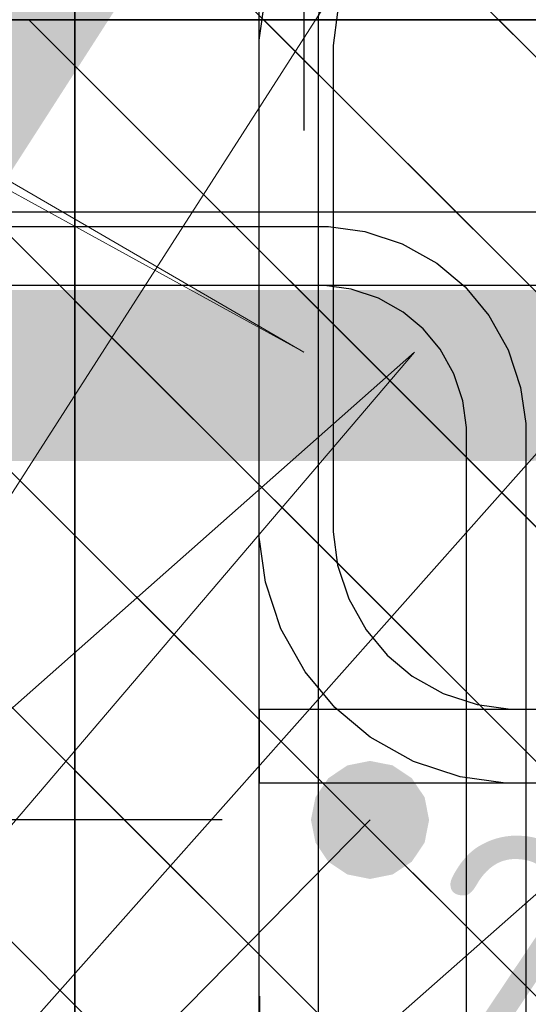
# Model space of a CAD drawing. Header units: metres. Extents: x -38 to 107, y -15 to 21.
# Tile 137 of 254: x 72.2872 to 72.3561, y 5.4731 to 5.6065. Entities that reach past the tile are written whole.
import ezdxf

# ---------------------------------------------------------------- set-up
doc = ezdxf.new("R2010")
doc.units = ezdxf.units.M
doc.header["$PDMODE"] = 65
for name, color, linetype, lineweight in [('XR$3$Арм. стержнями нижней зоны', 180, 'Continuous', 35), ('XR$3$Арм.стержн. Арматура края', 96, 'Continuous', 35), ('XR$3$Арм.стержн. Хомут', 240, 'Continuous', 35), ('XR$3$Арм.стержн.горизонт. 1', 180, 'Continuous', 35), ('XR$3$Размерная линия (1)', 7, 'Continuous', 13), ('XR$3$Размерная линия_ общее', 7, 'Continuous', 13), ('XR$4$Арм. стержнями верхней зоны', 180, 'Continuous', 35), ('XR$4$Арм.стержн. Арматура края', 96, 'Continuous', 35), ('XR$4$Арм.стержн. Доп. арматура', 180, 'Continuous', 35), ('XR$4$Арм.стержн. Хомут', 240, 'Continuous', 35), ('XR$4$Арм.стержн.горизонт. 1', 180, 'Continuous', 35), ('XR$4$Размерная линия (1)', 7, 'Continuous', 13), ('XR$5$Текст_ примечание', 7, 'Continuous', 13), ('XR$6$Арм. стержнями верхней зоны', 180, 'Continuous', 35), ('XR$6$Арм.стержн. Арматура края', 96, 'Continuous', 35), ('XR$6$Арм.стержн. Доп. арматура', 180, 'Continuous', 35), ('XR$6$Арм.стержн. Хомут', 240, 'Continuous', 35), ('XR$6$Арм.стержн.горизонт. 1', 180, 'Continuous', 35), ('XR$6$Размерная линия (1)', 7, 'Continuous', 13), ('XR$6$Размерная линия_ общее', 7, 'Continuous', 13)]:
    doc.layers.add(name, color=color, linetype=linetype, lineweight=lineweight)
doc.styles.add('ISOCPEUR', font='txt')
doc.dimstyles.new('DIMSTYLE_11', dxfattribs={"dimtxt": 0.033, "dimasz": 0.0375, "dimexe": 0, "dimexo": 0, "dimgap": 0.0165, "dimtad": 2, "dimdec": 0, "dimlfac": 1000, "dimrnd": 1, "dimzin": 12, "dimdsep": 46, "dimtxsty": 'ISOCPEUR', "dimblk1": 'ALL_ML_STRICH', "dimblk2": 'ALL_ML_STRICH', "dimsah": 1, "dimcen": 0, "dimclrd": 7, "dimclre": 256, "dimclrt": 7, "dimadec": 0, "dimazin": 0, "dimtfac": 1, "dimtdec": 0, "dimtix": 1, "dimtmove": 2, "dimatfit": 3, "dimfxl": 0, "dimtvp": 1.2, "dimtzin": 0, "dimlwd": 0, "dimlwe": -3, "dimarcsym": 0})
doc.dimstyles.new('DIMSTYLE_12', dxfattribs={"dimtxt": 0.03, "dimasz": 0.03, "dimexe": 0, "dimexo": 0, "dimgap": 0.015, "dimtad": 2, "dimdec": 0, "dimlfac": 1000, "dimrnd": 1, "dimzin": 12, "dimdsep": 46, "dimtxsty": 'ISOCPEUR', "dimblk1": 'ALL_ML_STRICH', "dimblk2": 'ALL_ML_STRICH', "dimsah": 1, "dimcen": 0, "dimclrd": 7, "dimclre": 256, "dimclrt": 7, "dimadec": 0, "dimazin": 0, "dimtfac": 1, "dimtdec": 0, "dimtix": 1, "dimtmove": 2, "dimatfit": 3, "dimfxl": 0, "dimtzin": 0, "dimlwd": 0, "dimlwe": -3, "dimarcsym": 0})
doc.dimstyles.new('DIMSTYLE_14', dxfattribs={"dimtxt": 0.03, "dimasz": 0.03, "dimexe": 0, "dimexo": 0, "dimgap": 0.015, "dimtad": 2, "dimdec": 0, "dimlfac": 1000, "dimrnd": 1, "dimzin": 12, "dimdsep": 46, "dimtxsty": 'ISOCPEUR', "dimblk1": 'ALL_ML_STRICH', "dimblk2": 'ALL_ML_STRICH', "dimsah": 1, "dimcen": 0, "dimclrd": 7, "dimclre": 256, "dimclrt": 7, "dimadec": 0, "dimazin": 0, "dimtfac": 1, "dimtdec": 0, "dimtix": 1, "dimtmove": 2, "dimatfit": 3, "dimfxl": 0, "dimtvp": 1.2, "dimtzin": 0, "dimlwd": 0, "dimlwe": -3, "dimarcsym": 0})
doc.dimstyles.new('DIMSTYLE_23', dxfattribs={"dimtxt": 0.03, "dimasz": 0.03, "dimexe": 0, "dimexo": 0, "dimgap": 0.015, "dimtad": 2, "dimdec": 0, "dimlfac": 1000, "dimrnd": 5, "dimzin": 12, "dimdsep": 46, "dimtxsty": 'ISOCPEUR', "dimblk1": 'ALL_ML_STRICH', "dimblk2": 'ALL_ML_STRICH', "dimsah": 1, "dimcen": 0, "dimclrd": 7, "dimclre": 256, "dimclrt": 7, "dimadec": 0, "dimazin": 0, "dimtfac": 1, "dimtdec": 0, "dimtix": 1, "dimtmove": 2, "dimatfit": 3, "dimfxl": 0, "dimtvp": 1.2, "dimtzin": 0, "dimlwd": 0, "dimlwe": -3, "dimarcsym": 0})
pattern_1 = [(135, (0, 0), (-0.031819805, -0.031819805), [0.4, -0.05, 0, -0.05]), (135, (-0.01591, -0.01591), (-0.031819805, -0.031819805), [0.8, -0.1, 0.1, -0.1])]

# ---------------------------------------------------------------- blocks, each defined once
blk = doc.blocks.new('ALL_ML_STRICH')
at = {"color": 0, "linetype": 'ByBlock', "lineweight": -2}
for p, q in [((0, -0.5), (0, 0.5)), ((-0.3, -0.3), (0.3, 0.3)), ((-1, 0), (0.5, 0))]:
    blk.add_line(p, q, dxfattribs=at)
blk = doc.blocks.new('*D77')
at = {"layer": 'DEFPOINTS', "color": 7, "linetype": 'Continuous', "lineweight": 13, "transparency": 33554687}
for p in [(72.29474, 5.66307), (72.1744, 5.36307), (72.2947, 5.36307)]:
    blk.add_point(p, dxfattribs=at)
at = {"layer": 'XR$3$Размерная линия (1)', "color": 9, "linetype": 'Continuous', "lineweight": -2, "true_color": 0xc7c7c7, "transparency": 33554687}
for p, q in [((72.27474, 5.66307), (72.1744, 5.66307)), ((72.2747, 5.36307), (72.1744, 5.36307))]:
    blk.add_line(p, q, dxfattribs=at)
at = {"layer": 'XR$3$Размерная линия (1)', "color": 7, "linetype": 'Continuous', "lineweight": -2, "transparency": 33554687}
blk.add_line((72.1744, 5.36307), (72.1744, 5.66307), dxfattribs=at)
at = {"layer": 'XR$3$Размерная линия (1)', "color": 7, "linetype": 'Continuous', "lineweight": 13, "transparency": 33554687, "xscale": 0.03, "yscale": 0.03, "zscale": 0.03}
for p, rotation in [((72.1744, 5.66307), 90), ((72.1744, 5.36307), 270)]:
    blk.add_blockref('ALL_ML_STRICH', p, dxfattribs=dict(at, rotation=rotation))
at = {"layer": 'XR$3$Размерная линия (1)', "color": 7, "linetype": 'Continuous', "lineweight": 13, "transparency": 33554687, "insert": (72.1519, 5.51457), "char_height": 0.03, "width": 0.09, "attachment_point": 5, "rotation": 90, "style": 'ISOCPEUR'}
blk.add_mtext('\\A1;{300}', dxfattribs=at)
blk = doc.blocks.new('*D91')
at = {"layer": 'DEFPOINTS', "color": 7, "linetype": 'Continuous', "lineweight": 13, "transparency": 33554687}
for p in [(72.29474, 5.45544), (72.29474, 5.42045), (72.31974, 5.41545)]:
    blk.add_point(p, dxfattribs=at)
at = {"layer": 'XR$3$Размерная линия_ общее', "color": 253, "linetype": 'Continuous', "lineweight": -2, "true_color": 0xa0a0a0, "transparency": 33554687}
for p, q in [((72.29474, 5.44045), (72.29474, 5.45544)), ((72.31974, 5.43545), (72.31974, 5.45544))]:
    blk.add_line(p, q, dxfattribs=at)
at = {"layer": 'XR$3$Размерная линия_ общее', "color": 7, "linetype": 'Continuous', "lineweight": -2, "transparency": 33554687}
blk.add_line((72.29474, 5.45544), (72.31974, 5.45544), dxfattribs=at)
at = {"layer": 'XR$3$Размерная линия_ общее', "color": 7, "linetype": 'Continuous', "lineweight": 13, "transparency": 33554687, "xscale": 0.0375, "yscale": 0.0375, "zscale": 0.0375, "rotation": 180}
blk.add_blockref('ALL_ML_STRICH', (72.29474, 5.45544), dxfattribs=at)
at = {"layer": 'XR$3$Размерная линия_ общее', "color": 7, "linetype": 'Continuous', "lineweight": 13, "transparency": 33554687, "xscale": 0.0375, "yscale": 0.0375, "zscale": 0.0375}
blk.add_blockref('ALL_ML_STRICH', (72.31974, 5.45544), dxfattribs=at)
at = {"layer": 'XR$3$Размерная линия_ общее', "color": 7, "linetype": 'Continuous', "lineweight": 13, "transparency": 33554687, "insert": (72.36647, 5.47944), "char_height": 0.033, "width": 0.066, "attachment_point": 5, "style": 'ISOCPEUR'}
blk.add_mtext('\\A1;{25}', dxfattribs=at)
at = {"layer": 'XR$3$Размерная линия_ общее', "color": 7, "linetype": 'Continuous', "lineweight": 13, "transparency": 33554687, "insert": (72.33952, 5.45523), "char_height": 0.027, "width": 0.00135, "attachment_point": 1, "line_spacing_factor": 0.60241, "style": 'ISOCPEUR'}
blk.add_mtext('з.с.', dxfattribs=at)
blk = doc.blocks.new('*D153')
at = {"layer": 'DEFPOINTS', "color": 7, "linetype": 'Continuous', "lineweight": 13, "transparency": 33554687}
for p in [(72.33466, 5.49807), (72.2494, 5.40307), (72.33466, 5.40307)]:
    blk.add_point(p, dxfattribs=at)
at = {"layer": 'XR$3$Размерная линия (1)', "color": 9, "linetype": 'Continuous', "lineweight": -2, "true_color": 0xc7c7c7, "transparency": 33554687}
for p, q in [((72.31466, 5.49807), (72.2494, 5.49807)), ((72.31466, 5.40307), (72.2494, 5.40307))]:
    blk.add_line(p, q, dxfattribs=at)
at = {"layer": 'XR$3$Размерная линия (1)', "color": 7, "linetype": 'Continuous', "lineweight": -2, "transparency": 33554687}
blk.add_line((72.2494, 5.40307), (72.2494, 5.49807), dxfattribs=at)
at = {"layer": 'XR$3$Размерная линия (1)', "color": 7, "linetype": 'Continuous', "lineweight": 13, "transparency": 33554687, "xscale": 0.03, "yscale": 0.03, "zscale": 0.03}
for p, rotation in [((72.2494, 5.49807), 90), ((72.2494, 5.40307), 270)]:
    blk.add_blockref('ALL_ML_STRICH', p, dxfattribs=dict(at, rotation=rotation))
at = {"layer": 'XR$3$Размерная линия (1)', "color": 7, "linetype": 'Continuous', "lineweight": 13, "transparency": 33554687, "insert": (72.2269, 5.45207), "char_height": 0.03, "width": 0.06, "attachment_point": 5, "rotation": 90, "style": 'ISOCPEUR'}
blk.add_mtext('\\A1;{95}', dxfattribs=at)
blk = doc.blocks.new('*D154')
at = {"layer": 'DEFPOINTS', "color": 7, "linetype": 'Continuous', "lineweight": 13, "transparency": 33554687}
for p in [(72.3497, 5.61807), (72.2494, 5.49807), (72.33466, 5.49807)]:
    blk.add_point(p, dxfattribs=at)
at = {"layer": 'XR$3$Размерная линия (1)', "color": 9, "linetype": 'Continuous', "lineweight": -2, "true_color": 0xc7c7c7, "transparency": 33554687}
for p, q in [((72.3297, 5.61807), (72.2494, 5.61807)), ((72.31466, 5.49807), (72.2494, 5.49807))]:
    blk.add_line(p, q, dxfattribs=at)
at = {"layer": 'XR$3$Размерная линия (1)', "color": 7, "linetype": 'Continuous', "lineweight": -2, "transparency": 33554687}
blk.add_line((72.2494, 5.49807), (72.2494, 5.61807), dxfattribs=at)
at = {"layer": 'XR$3$Размерная линия (1)', "color": 7, "linetype": 'Continuous', "lineweight": 13, "transparency": 33554687, "xscale": 0.03, "yscale": 0.03, "zscale": 0.03}
for p, rotation in [((72.2494, 5.61807), 90), ((72.2494, 5.49807), 270)]:
    blk.add_blockref('ALL_ML_STRICH', p, dxfattribs=dict(at, rotation=rotation))
at = {"layer": 'XR$3$Размерная линия (1)', "color": 7, "linetype": 'Continuous', "lineweight": 13, "transparency": 33554687, "insert": (72.2269, 5.56257), "char_height": 0.03, "width": 0.09, "attachment_point": 5, "rotation": 90, "style": 'ISOCPEUR'}
blk.add_mtext('\\A1;{120}', dxfattribs=at)
blk = doc.blocks.new('*D155')
at = {"layer": 'DEFPOINTS', "color": 7, "linetype": 'Continuous', "lineweight": 13, "transparency": 33554687}
for p in [(72.2947, 5.66307), (72.2494, 5.61807), (72.3497, 5.61807)]:
    blk.add_point(p, dxfattribs=at)
at = {"layer": 'XR$3$Размерная линия (1)', "color": 9, "linetype": 'Continuous', "lineweight": -2, "true_color": 0xc7c7c7, "transparency": 33554687}
for p, q in [((72.2747, 5.66307), (72.2494, 5.66307)), ((72.3297, 5.61807), (72.2494, 5.61807))]:
    blk.add_line(p, q, dxfattribs=at)
at = {"layer": 'XR$3$Размерная линия (1)', "color": 7, "linetype": 'Continuous', "lineweight": -2, "transparency": 33554687}
blk.add_line((72.2494, 5.61807), (72.2494, 5.66307), dxfattribs=at)
at = {"layer": 'XR$3$Размерная линия (1)', "color": 7, "linetype": 'Continuous', "lineweight": 13, "transparency": 33554687, "xscale": 0.03, "yscale": 0.03, "zscale": 0.03}
for p, rotation in [((72.2494, 5.66307), 90), ((72.2494, 5.61807), 270)]:
    blk.add_blockref('ALL_ML_STRICH', p, dxfattribs=dict(at, rotation=rotation))
at = {"layer": 'XR$3$Размерная линия (1)', "color": 7, "linetype": 'Continuous', "lineweight": 13, "transparency": 33554687, "insert": (72.22633, 5.7031), "char_height": 0.03, "width": 0.06, "attachment_point": 5, "rotation": 90, "style": 'ISOCPEUR'}
blk.add_mtext('\\A1;{45}', dxfattribs=at)
blk = doc.blocks.new('*D389')
at = {"layer": 'DEFPOINTS', "color": 7, "linetype": 'Continuous', "lineweight": 13, "transparency": 33554687}
for p in [(72.27066, 5.69355), (72.27066, 5.57148), (72.32574, 5.57148)]:
    blk.add_point(p, dxfattribs=at)
at = {"layer": 'XR$4$Размерная линия (1)', "color": 9, "linetype": 'Continuous', "lineweight": -2, "true_color": 0xc7c7c7, "transparency": 33554687}
for p, q in [((72.27066, 5.59148), (72.27066, 5.69355)), ((72.32574, 5.59148), (72.32574, 5.69355))]:
    blk.add_line(p, q, dxfattribs=at)
at = {"layer": 'XR$4$Размерная линия (1)', "color": 7, "linetype": 'Continuous', "lineweight": -2, "transparency": 33554687}
blk.add_line((72.27066, 5.69355), (72.32574, 5.69355), dxfattribs=at)
at = {"layer": 'XR$4$Размерная линия (1)', "color": 7, "linetype": 'Continuous', "lineweight": 13, "transparency": 33554687, "xscale": 0.03, "yscale": 0.03, "zscale": 0.03, "rotation": 180}
blk.add_blockref('ALL_ML_STRICH', (72.27066, 5.69355), dxfattribs=at)
at = {"layer": 'XR$4$Размерная линия (1)', "color": 7, "linetype": 'Continuous', "lineweight": 13, "transparency": 33554687, "xscale": 0.03, "yscale": 0.03, "zscale": 0.03}
blk.add_blockref('ALL_ML_STRICH', (72.32574, 5.69355), dxfattribs=at)
at = {"layer": 'XR$4$Размерная линия (1)', "color": 7, "linetype": 'Continuous', "lineweight": 13, "transparency": 33554687, "insert": (72.36426, 5.71675), "char_height": 0.03, "width": 0.06, "attachment_point": 5, "style": 'ISOCPEUR'}
blk.add_mtext('\\A1;{55}', dxfattribs=at)
blk = doc.blocks.new('*D1038')
at = {"layer": 'DEFPOINTS', "color": 7, "linetype": 'Continuous', "lineweight": 13, "transparency": 33554687}
for p in [(72.27066, 5.69355), (72.27066, 5.57148), (72.32574, 5.57148)]:
    blk.add_point(p, dxfattribs=at)
at = {"layer": 'XR$6$Размерная линия (1)', "color": 9, "linetype": 'Continuous', "lineweight": -2, "true_color": 0xc7c7c7, "transparency": 33554687}
for p, q in [((72.27066, 5.59148), (72.27066, 5.69355)), ((72.32574, 5.59148), (72.32574, 5.69355))]:
    blk.add_line(p, q, dxfattribs=at)
at = {"layer": 'XR$6$Размерная линия (1)', "color": 7, "linetype": 'Continuous', "lineweight": -2, "transparency": 33554687}
blk.add_line((72.27066, 5.69355), (72.32574, 5.69355), dxfattribs=at)
at = {"layer": 'XR$6$Размерная линия (1)', "color": 7, "linetype": 'Continuous', "lineweight": 13, "transparency": 33554687, "xscale": 0.03, "yscale": 0.03, "zscale": 0.03, "rotation": 180}
blk.add_blockref('ALL_ML_STRICH', (72.27066, 5.69355), dxfattribs=at)
at = {"layer": 'XR$6$Размерная линия (1)', "color": 7, "linetype": 'Continuous', "lineweight": 13, "transparency": 33554687, "xscale": 0.03, "yscale": 0.03, "zscale": 0.03}
blk.add_blockref('ALL_ML_STRICH', (72.32574, 5.69355), dxfattribs=at)
at = {"layer": 'XR$6$Размерная линия (1)', "color": 7, "linetype": 'Continuous', "lineweight": 13, "transparency": 33554687, "insert": (72.36426, 5.71675), "char_height": 0.03, "width": 0.06, "attachment_point": 5, "style": 'ISOCPEUR'}
blk.add_mtext('\\A1;{55}', dxfattribs=at)
blk = doc.blocks.new('*D1143')
at = {"layer": 'DEFPOINTS', "color": 7, "linetype": 'Continuous', "lineweight": 13, "transparency": 33554687}
for p in [(72.35399, 5.60648), (72.35399, 5.58048), (72.39398, 5.58048)]:
    blk.add_point(p, dxfattribs=at)
at = {"layer": 'XR$6$Размерная линия_ общее', "color": 253, "linetype": 'Continuous', "lineweight": -2, "true_color": 0xa0a0a0, "transparency": 33554687}
for p, q in [((72.37399, 5.60648), (72.39398, 5.60648)), ((72.37399, 5.58048), (72.39398, 5.58048))]:
    blk.add_line(p, q, dxfattribs=at)
at = {"layer": 'XR$6$Размерная линия_ общее', "color": 7, "linetype": 'Continuous', "lineweight": -2, "transparency": 33554687}
blk.add_line((72.39398, 5.58048), (72.39398, 5.60648), dxfattribs=at)
at = {"layer": 'XR$6$Размерная линия_ общее', "color": 7, "linetype": 'Continuous', "lineweight": 13, "transparency": 33554687, "xscale": 0.0375, "yscale": 0.0375, "zscale": 0.0375}
for p, rotation in [((72.39398, 5.60648), 90), ((72.39398, 5.58048), 270)]:
    blk.add_blockref('ALL_ML_STRICH', p, dxfattribs=dict(at, rotation=rotation))
at = {"layer": 'XR$6$Размерная линия_ общее', "color": 7, "linetype": 'Continuous', "lineweight": 13, "transparency": 33554687, "insert": (72.39351, 5.62384), "char_height": 0.027, "width": 0.00135, "attachment_point": 1, "rotation": 90, "line_spacing_factor": 0.60241, "style": 'ISOCPEUR'}
blk.add_mtext('з.с.', dxfattribs=at)
at = {"layer": 'XR$6$Размерная линия_ общее', "color": 7, "linetype": 'Continuous', "lineweight": 13, "transparency": 33554687, "insert": (72.36998, 5.64421), "char_height": 0.033, "width": 0.066, "attachment_point": 5, "rotation": 90, "style": 'ISOCPEUR'}
blk.add_mtext('\\A1;{26}', dxfattribs=at)

msp = doc.modelspace()

# ---------------------------------------------------------------- hatches: boundary and pattern name
at = {"linetype": 'Continuous', "lineweight": 25, "transparency": 33554687}
h = msp.add_hatch(dxfattribs=at)
h.set_pattern_fill('__________540', scale=0.015, style=0, pattern_type=2)
h.set_pattern_definition(pattern_1)
h.paths.add_polyline_path([(72.5447, 5.66307), (72.2947, 5.66307), (72.2947, 5.36307), (72.5447, 5.36307)], flags=0)
h = msp.add_hatch(dxfattribs=at)
h.set_pattern_fill('__________540', scale=0.015, style=0, pattern_type=2)
h.set_pattern_definition(pattern_1)
h.paths.add_polyline_path([(72.38074, 5.60648), (72.13074, 5.60648), (72.13074, 5.30648), (72.38074, 5.30648)], flags=0)
h = msp.add_hatch(dxfattribs=at)
h.set_pattern_fill('__________540', scale=0.015, style=0, pattern_type=2)
h.set_pattern_definition(pattern_1)
h.paths.add_polyline_path([(72.38074, 5.60648), (72.13074, 5.60648), (72.13074, 5.30648), (72.38074, 5.30648)], flags=0)
at = {"layer": 'XR$3$Арм.стержн.горизонт. 1', "linetype": 'Continuous', "lineweight": 50, "transparency": 33554687}
msp.add_hatch(color=7, dxfattribs=at).paths.add_polyline_path([(72.34266, 5.49807), (72.34206, 5.50113), (72.34032, 5.50372), (72.33773, 5.50546), (72.33466, 5.50607), (72.3316, 5.50546), (72.32901, 5.50372), (72.32727, 5.50113), (72.32666, 5.49807), (72.32727, 5.49501), (72.32901, 5.49241), (72.3316, 5.49068), (72.33466, 5.49007), (72.33773, 5.49068), (72.34032, 5.49241), (72.34206, 5.49501)])
at = {"layer": 'XR$4$Арм.стержн. Доп. арматура', "linetype": 'Continuous', "lineweight": 50, "transparency": 33554687}
msp.add_hatch(color=7, dxfattribs=at).paths.add_polyline_path([(72.3327, 5.56148), (72.33217, 5.56416), (72.33065, 5.56643), (72.32838, 5.56795), (72.3257, 5.56848), (72.32302, 5.56795), (72.32075, 5.56643), (72.31923, 5.56416), (72.3187, 5.56148), (72.31923, 5.5588), (72.32075, 5.55653), (72.32302, 5.55501), (72.3257, 5.55448), (72.32838, 5.55501), (72.33065, 5.55653), (72.33217, 5.5588)])
at = {"layer": 'XR$4$Арм.стержн.горизонт. 1', "linetype": 'Continuous', "lineweight": 50, "transparency": 33554687}
msp.add_hatch(color=7, dxfattribs=at).paths.add_polyline_path([(72.3487, 5.56148), (72.34809, 5.56454), (72.34636, 5.56714), (72.34376, 5.56887), (72.3407, 5.56948), (72.33764, 5.56887), (72.33504, 5.56714), (72.33331, 5.56454), (72.3327, 5.56148), (72.33331, 5.55842), (72.33504, 5.55582), (72.33764, 5.55409), (72.3407, 5.55348), (72.34376, 5.55409), (72.34636, 5.55582), (72.34809, 5.55842)])
at = {"layer": 'XR$6$Арм.стержн. Доп. арматура', "linetype": 'Continuous', "lineweight": 50, "transparency": 33554687}
msp.add_hatch(color=7, dxfattribs=at).paths.add_polyline_path([(72.3327, 5.56148), (72.33217, 5.56416), (72.33065, 5.56643), (72.32838, 5.56795), (72.3257, 5.56848), (72.32302, 5.56795), (72.32075, 5.56643), (72.31923, 5.56416), (72.3187, 5.56148), (72.31923, 5.5588), (72.32075, 5.55653), (72.32302, 5.55501), (72.3257, 5.55448), (72.32838, 5.55501), (72.33065, 5.55653), (72.33217, 5.5588)])
at = {"layer": 'XR$6$Арм.стержн.горизонт. 1', "linetype": 'Continuous', "lineweight": 50, "transparency": 33554687}
msp.add_hatch(color=7, dxfattribs=at).paths.add_polyline_path([(72.3487, 5.56148), (72.34809, 5.56454), (72.34636, 5.56714), (72.34376, 5.56887), (72.3407, 5.56948), (72.33764, 5.56887), (72.33504, 5.56714), (72.33331, 5.56454), (72.3327, 5.56148), (72.33331, 5.55842), (72.33504, 5.55582), (72.33764, 5.55409), (72.3407, 5.55348), (72.34376, 5.55409), (72.34636, 5.55582), (72.34809, 5.55842)])

# ---------------------------------------------------------------- linework, layer by layer
at = {"color": 7, "linetype": 'Continuous', "lineweight": 35, "transparency": 33554687}
for p, q in [((72.2947, 5.66307), (72.2947, 5.36307)), ((72.38074, 5.60648), (72.13074, 5.60648)), ((72.38074, 5.60648), (72.13074, 5.60648))]:
    msp.add_line(p, q, dxfattribs=at)
at = {"layer": 'XR$3$Арм. стержнями нижней зоны', "color": 4, "linetype": 'Continuous', "lineweight": 25, "transparency": 33554687}
msp.add_lwpolyline([(72.3197, 5.51307), (72.69355, 5.51307), (72.69355, 5.50307), (72.3197, 5.50307), (72.3197, 5.51307)], dxfattribs=at)
at = {"layer": 'XR$3$Арм.стержн. Арматура края', "color": 4, "linetype": 'Continuous', "lineweight": 25, "transparency": 33554687}
for points in [[(72.69355, 5.50307), (72.35299, 5.50307), (72.34689, 5.50392), (72.34054, 5.50601), (72.3347, 5.50928), (72.32988, 5.5133), (72.32586, 5.51812), (72.32259, 5.52396), (72.32049, 5.53031), (72.31965, 5.53641), (72.31965, 5.60372), (72.32049, 5.60982), (72.32259, 5.61617), (72.32586, 5.62202), (72.32988, 5.62683), (72.3347, 5.63085), (72.34054, 5.63412), (72.34689, 5.63622), (72.35299, 5.63707), (72.69355, 5.63707)], [(72.69355, 5.62707), (72.35368, 5.62707), (72.34916, 5.62644), (72.34459, 5.62493), (72.34039, 5.62258), (72.33698, 5.61973), (72.33413, 5.61632), (72.33178, 5.61213), (72.33027, 5.60755), (72.32965, 5.60303), (72.32965, 5.53711), (72.33027, 5.53259), (72.33178, 5.52801), (72.33413, 5.52381), (72.33698, 5.5204), (72.34039, 5.51755), (72.34459, 5.5152), (72.34916, 5.5137), (72.35368, 5.51307), (72.69355, 5.51307)]]:
    msp.add_lwpolyline(points, dxfattribs=at)
at = {"layer": 'XR$3$Арм.стержн. Хомут', "color": 40, "linetype": 'Continuous', "lineweight": 25, "transparency": 33554687}
for points in [[(72.31966, 5.41474), (72.31966, 5.60739), (72.32034, 5.61227), (72.32202, 5.61735), (72.32464, 5.62203), (72.32785, 5.62588), (72.3317, 5.62909), (72.33638, 5.63171), (72.34146, 5.63339), (72.34634, 5.63407), (72.49303, 5.63407), (72.49791, 5.63339), (72.50299, 5.63171), (72.50766, 5.62909), (72.51151, 5.62588), (72.51473, 5.62203), (72.51735, 5.61735), (72.51902, 5.61227), (72.5197, 5.60739), (72.5197, 5.41474)], [(72.31966, 5.41474), (72.31966, 5.60739), (72.32034, 5.61227), (72.32202, 5.61735), (72.32464, 5.62203), (72.32785, 5.62588), (72.3317, 5.62909), (72.33638, 5.63171), (72.34146, 5.63339), (72.34634, 5.63407), (72.49303, 5.63407), (72.49791, 5.63339), (72.50299, 5.63171), (72.50766, 5.62909), (72.51151, 5.62588), (72.51473, 5.62203), (72.51735, 5.61735), (72.51902, 5.61227), (72.5197, 5.60739), (72.5197, 5.41474)], [(72.31966, 5.41474), (72.31966, 5.60739), (72.32034, 5.61227), (72.32202, 5.61735), (72.32464, 5.62203), (72.32785, 5.62588), (72.3317, 5.62909), (72.33638, 5.63171), (72.34146, 5.63339), (72.34634, 5.63407), (72.49303, 5.63407), (72.49791, 5.63339), (72.50299, 5.63171), (72.50766, 5.62909), (72.51151, 5.62588), (72.51473, 5.62203), (72.51735, 5.61735), (72.51902, 5.61227), (72.5197, 5.60739), (72.5197, 5.41474)], [(72.5117, 5.4153), (72.5117, 5.60684), (72.5112, 5.61045), (72.50999, 5.61411), (72.50811, 5.61747), (72.50583, 5.6202), (72.5031, 5.62248), (72.49975, 5.62436), (72.49609, 5.62556), (72.49247, 5.62607), (72.3469, 5.62607), (72.34328, 5.62556), (72.33962, 5.62436), (72.33626, 5.62248), (72.33353, 5.6202), (72.33125, 5.61747), (72.32937, 5.61411), (72.32817, 5.61045), (72.32766, 5.60684), (72.32766, 5.4153)], [(72.5117, 5.4153), (72.5117, 5.60684), (72.5112, 5.61045), (72.50999, 5.61411), (72.50811, 5.61747), (72.50583, 5.6202), (72.5031, 5.62248), (72.49975, 5.62436), (72.49609, 5.62556), (72.49247, 5.62607), (72.3469, 5.62607), (72.34328, 5.62556), (72.33962, 5.62436), (72.33626, 5.62248), (72.33353, 5.6202), (72.33125, 5.61747), (72.32937, 5.61411), (72.32817, 5.61045), (72.32766, 5.60684), (72.32766, 5.4153)], [(72.5117, 5.4153), (72.5117, 5.60684), (72.5112, 5.61045), (72.50999, 5.61411), (72.50811, 5.61747), (72.50583, 5.6202), (72.5031, 5.62248), (72.49975, 5.62436), (72.49609, 5.62556), (72.49247, 5.62607), (72.3469, 5.62607), (72.34328, 5.62556), (72.33962, 5.62436), (72.33626, 5.62248), (72.33353, 5.6202), (72.33125, 5.61747), (72.32937, 5.61411), (72.32817, 5.61045), (72.32766, 5.60684), (72.32766, 5.4153)]]:
    msp.add_lwpolyline(points, dxfattribs=at)
at = {"layer": 'XR$3$Арм.стержн.горизонт. 1', "color": 7, "linetype": 'Continuous', "lineweight": 13, "transparency": 33554687}
for q in [(72.3347, 5.61807), (72.41963, 5.61807), (72.5047, 5.61807), (72.33466, 5.49807)]:
    msp.add_line((72.11391, 5.27357), q, dxfattribs=at)
at = {"layer": 'XR$4$Арм. стержнями верхней зоны', "color": 4, "linetype": 'Continuous', "lineweight": 25, "transparency": 33554687}
msp.add_lwpolyline([(72.15574, 5.58048), (72.56791, 5.58048), (72.56791, 5.57048), (72.15574, 5.57048), (72.15574, 5.58048)], dxfattribs=at)
at = {"layer": 'XR$4$Арм.стержн. Арматура края', "color": 4, "linetype": 'Continuous', "lineweight": 25, "transparency": 33554687}
for points in [[(72.56791, 5.44648), (72.1843, 5.44648), (72.17909, 5.44721), (72.17365, 5.449), (72.16864, 5.45181), (72.16451, 5.45525), (72.16106, 5.45938), (72.15826, 5.46439), (72.15646, 5.46983), (72.15574, 5.47505), (72.15574, 5.55192), (72.15646, 5.55713), (72.15826, 5.56257), (72.16106, 5.56758), (72.16451, 5.57171), (72.16864, 5.57516), (72.17365, 5.57796), (72.17909, 5.57976), (72.1843, 5.58048), (72.56791, 5.58048)], [(72.56791, 5.57048), (72.185, 5.57048), (72.18136, 5.56998), (72.17769, 5.56877), (72.17434, 5.56689), (72.17161, 5.56461), (72.16933, 5.56188), (72.16745, 5.55853), (72.16624, 5.55486), (72.16574, 5.55122), (72.16574, 5.47574), (72.16624, 5.4721), (72.16745, 5.46844), (72.16933, 5.46508), (72.17161, 5.46235), (72.17434, 5.46008), (72.17769, 5.4582), (72.18136, 5.45699), (72.185, 5.45648), (72.56791, 5.45648)]]:
    msp.add_lwpolyline(points, dxfattribs=at)
at = {"layer": 'XR$4$Арм.стержн. Доп. арматура', "color": 7, "linetype": 'Continuous', "lineweight": 13, "transparency": 33554687}
msp.add_line((72.02524, 5.73592), (72.3257, 5.56148), dxfattribs=at)
at = {"layer": 'XR$4$Арм.стержн. Хомут', "color": 40, "linetype": 'Continuous', "lineweight": 25, "transparency": 33554687}
for points in [[(72.1557, 5.35433), (72.1557, 5.5518), (72.15638, 5.55668), (72.15805, 5.56176), (72.16067, 5.56644), (72.16389, 5.57029), (72.16774, 5.57351), (72.17242, 5.57613), (72.1775, 5.5778), (72.18238, 5.57848), (72.32906, 5.57848), (72.33394, 5.5778), (72.33902, 5.57613), (72.3437, 5.57351), (72.34755, 5.57029), (72.35077, 5.56644), (72.35339, 5.56176), (72.35506, 5.55668), (72.35574, 5.5518), (72.35574, 5.35816)], [(72.1557, 5.35433), (72.1557, 5.5518), (72.15638, 5.55668), (72.15805, 5.56176), (72.16067, 5.56644), (72.16389, 5.57029), (72.16774, 5.57351), (72.17242, 5.57613), (72.1775, 5.5778), (72.18238, 5.57848), (72.32906, 5.57848), (72.33394, 5.5778), (72.33902, 5.57613), (72.3437, 5.57351), (72.34755, 5.57029), (72.35077, 5.56644), (72.35339, 5.56176), (72.35506, 5.55668), (72.35574, 5.5518), (72.35574, 5.35816)], [(72.34774, 5.35871), (72.34774, 5.55125), (72.34724, 5.55487), (72.34603, 5.55853), (72.34415, 5.56188), (72.34187, 5.56461), (72.33914, 5.56689), (72.33579, 5.56877), (72.33212, 5.56998), (72.32851, 5.57048), (72.18293, 5.57048), (72.17932, 5.56998), (72.17565, 5.56877), (72.1723, 5.56689), (72.16957, 5.56461), (72.16729, 5.56188), (72.16541, 5.55853), (72.1642, 5.55487), (72.1637, 5.55125), (72.1637, 5.35489)], [(72.34774, 5.35871), (72.34774, 5.55125), (72.34724, 5.55487), (72.34603, 5.55853), (72.34415, 5.56188), (72.34187, 5.56461), (72.33914, 5.56689), (72.33579, 5.56877), (72.33212, 5.56998), (72.32851, 5.57048), (72.18293, 5.57048), (72.17932, 5.56998), (72.17565, 5.56877), (72.1723, 5.56689), (72.16957, 5.56461), (72.16729, 5.56188), (72.16541, 5.55853), (72.1642, 5.55487), (72.1637, 5.55125), (72.1637, 5.35489)]]:
    msp.add_lwpolyline(points, dxfattribs=at)
at = {"layer": 'XR$4$Арм.стержн.горизонт. 1', "color": 7, "linetype": 'Continuous', "lineweight": 13, "transparency": 33554687}
msp.add_line((71.93277, 5.20031), (72.3407, 5.56148), dxfattribs=at)
at = {"layer": 'XR$6$Арм. стержнями верхней зоны', "color": 4, "linetype": 'Continuous', "lineweight": 25, "transparency": 33554687}
msp.add_lwpolyline([(72.15574, 5.58048), (72.56791, 5.58048), (72.56791, 5.57048), (72.15574, 5.57048), (72.15574, 5.58048)], dxfattribs=at)
at = {"layer": 'XR$6$Арм.стержн. Арматура края', "color": 4, "linetype": 'Continuous', "lineweight": 25, "transparency": 33554687}
for points in [[(72.56791, 5.44648), (72.1843, 5.44648), (72.17909, 5.44721), (72.17365, 5.449), (72.16864, 5.45181), (72.16451, 5.45525), (72.16106, 5.45938), (72.15826, 5.46439), (72.15646, 5.46983), (72.15574, 5.47505), (72.15574, 5.55192), (72.15646, 5.55713), (72.15826, 5.56257), (72.16106, 5.56758), (72.16451, 5.57171), (72.16864, 5.57516), (72.17365, 5.57796), (72.17909, 5.57976), (72.1843, 5.58048), (72.56791, 5.58048)], [(72.56791, 5.57048), (72.185, 5.57048), (72.18136, 5.56998), (72.17769, 5.56877), (72.17434, 5.56689), (72.17161, 5.56461), (72.16933, 5.56188), (72.16745, 5.55853), (72.16624, 5.55486), (72.16574, 5.55122), (72.16574, 5.47574), (72.16624, 5.4721), (72.16745, 5.46844), (72.16933, 5.46508), (72.17161, 5.46235), (72.17434, 5.46008), (72.17769, 5.4582), (72.18136, 5.45699), (72.185, 5.45648), (72.56791, 5.45648)]]:
    msp.add_lwpolyline(points, dxfattribs=at)
at = {"layer": 'XR$6$Арм.стержн. Доп. арматура', "color": 7, "linetype": 'Continuous', "lineweight": 13, "transparency": 33554687}
msp.add_line((72.06441, 5.70493), (72.3257, 5.56148), dxfattribs=at)
at = {"layer": 'XR$6$Арм.стержн. Хомут', "color": 40, "linetype": 'Continuous', "lineweight": 25, "transparency": 33554687}
for points in [[(72.1557, 5.35433), (72.1557, 5.5518), (72.15638, 5.55668), (72.15805, 5.56176), (72.16067, 5.56644), (72.16389, 5.57029), (72.16774, 5.57351), (72.17242, 5.57613), (72.1775, 5.5778), (72.18238, 5.57848), (72.32906, 5.57848), (72.33394, 5.5778), (72.33902, 5.57613), (72.3437, 5.57351), (72.34755, 5.57029), (72.35077, 5.56644), (72.35339, 5.56176), (72.35506, 5.55668), (72.35574, 5.5518), (72.35574, 5.35816)], [(72.1557, 5.35433), (72.1557, 5.5518), (72.15638, 5.55668), (72.15805, 5.56176), (72.16067, 5.56644), (72.16389, 5.57029), (72.16774, 5.57351), (72.17242, 5.57613), (72.1775, 5.5778), (72.18238, 5.57848), (72.32906, 5.57848), (72.33394, 5.5778), (72.33902, 5.57613), (72.3437, 5.57351), (72.34755, 5.57029), (72.35077, 5.56644), (72.35339, 5.56176), (72.35506, 5.55668), (72.35574, 5.5518), (72.35574, 5.35816)], [(72.34774, 5.35871), (72.34774, 5.55125), (72.34724, 5.55487), (72.34603, 5.55853), (72.34415, 5.56188), (72.34187, 5.56461), (72.33914, 5.56689), (72.33579, 5.56877), (72.33212, 5.56998), (72.32851, 5.57048), (72.18293, 5.57048), (72.17932, 5.56998), (72.17565, 5.56877), (72.1723, 5.56689), (72.16957, 5.56461), (72.16729, 5.56188), (72.16541, 5.55853), (72.1642, 5.55487), (72.1637, 5.55125), (72.1637, 5.35489)], [(72.34774, 5.35871), (72.34774, 5.55125), (72.34724, 5.55487), (72.34603, 5.55853), (72.34415, 5.56188), (72.34187, 5.56461), (72.33914, 5.56689), (72.33579, 5.56877), (72.33212, 5.56998), (72.32851, 5.57048), (72.18293, 5.57048), (72.17932, 5.56998), (72.17565, 5.56877), (72.1723, 5.56689), (72.16957, 5.56461), (72.16729, 5.56188), (72.16541, 5.55853), (72.1642, 5.55487), (72.1637, 5.55125), (72.1637, 5.35489)]]:
    msp.add_lwpolyline(points, dxfattribs=at)
at = {"layer": 'XR$6$Арм.стержн.горизонт. 1', "color": 7, "linetype": 'Continuous', "lineweight": 13, "transparency": 33554687}
msp.add_line((72.02729, 5.19353), (72.3407, 5.56148), dxfattribs=at)

# ---------------------------------------------------------------- texts
at = {"layer": 'XR$5$Текст_ примечание', "color": 7, "linetype": 'Continuous', "lineweight": 35, "transparency": 33554687, "insert": (70.35063, 5.54671), "char_height": 0.25, "width": 2.7437149, "attachment_point": 7, "style": 'ISOCPEUR'}
msp.add_mtext('\\W0.96;ГОСТ 34028-2016', dxfattribs=at)

# ---------------------------------------------------------------- dimensions: what is measured, and where the dimension line sits
at = {"layer": 'XR$3$Размерная линия (1)', "color": 7, "linetype": 'Continuous', "lineweight": 13, "transparency": 33554687}
for base, p1, p2, dimstyle, picture, middle in [((72.2494, 5.66307), (72.3297, 5.61807), (72.2747, 5.66307), 'DIMSTYLE_14', '*D155', (72.22633, 5.7031)), ((72.1744, 5.66307), (72.2747, 5.36307), (72.27474, 5.66307), 'DIMSTYLE_12', '*D77', (72.1519, 5.51457)), ((72.2494, 5.61807), (72.31466, 5.49807), (72.3297, 5.61807), 'DIMSTYLE_12', '*D154', (72.2269, 5.56257)), ((72.2494, 5.49807), (72.31466, 5.40307), (72.31466, 5.49807), 'DIMSTYLE_12', '*D153', (72.2269, 5.45207))]:
    dim = msp.add_linear_dim(base=base, p1=p1, p2=p2, angle=90, dimstyle=dimstyle, override={"dimpost": '<>', "dimclrd": 7, "dimclre": 9, "dimclrt": 7, "dimlwd": 0, "dimlwe": 65533}, dxfattribs=at)
    dim.commit()
    dim.dimension.update_dxf_attribs({"geometry": picture, "text_midpoint": middle, "dimtype": 160})
at = {"layer": 'XR$3$Размерная линия_ общее', "color": 7, "linetype": 'Continuous', "lineweight": 13, "transparency": 33554687}
dim = msp.add_linear_dim(base=(72.31974, 5.45544), p1=(72.29474, 5.44045), p2=(72.31974, 5.43545), text='<>\\Xз.с.', dimstyle='DIMSTYLE_11', override={"dimpost": '<>', "dimclrd": 7, "dimclre": 253, "dimclrt": 7, "dimlwd": 0, "dimlwe": 65533}, dxfattribs=at)
dim.commit()
dim.dimension.update_dxf_attribs({"geometry": '*D91', "text_midpoint": (72.36647, 5.47944), "dimtype": 160})
at = {"layer": 'XR$4$Размерная линия (1)', "color": 7, "linetype": 'Continuous', "lineweight": 13, "transparency": 33554687}
dim = msp.add_linear_dim(base=(72.32574, 5.69355), p1=(72.27066, 5.59148), p2=(72.32574, 5.59148), dimstyle='DIMSTYLE_23', override={"dimpost": '<>', "dimclrd": 7, "dimclre": 9, "dimclrt": 7, "dimlwd": 0, "dimlwe": 65533}, dxfattribs=at)
dim.commit()
dim.dimension.update_dxf_attribs({"geometry": '*D389', "text_midpoint": (72.36426, 5.71675), "dimtype": 160})
at = {"layer": 'XR$6$Размерная линия (1)', "color": 7, "linetype": 'Continuous', "lineweight": 13, "transparency": 33554687}
dim = msp.add_linear_dim(base=(72.32574, 5.69355), p1=(72.27066, 5.59148), p2=(72.32574, 5.59148), dimstyle='DIMSTYLE_23', override={"dimpost": '<>', "dimclrd": 7, "dimclre": 9, "dimclrt": 7, "dimlwd": 0, "dimlwe": 65533}, dxfattribs=at)
dim.commit()
dim.dimension.update_dxf_attribs({"geometry": '*D1038', "text_midpoint": (72.36426, 5.71675), "dimtype": 160})
at = {"layer": 'XR$6$Размерная линия_ общее', "color": 7, "linetype": 'Continuous', "lineweight": 13, "transparency": 33554687}
dim = msp.add_linear_dim(base=(72.39398, 5.60648), p1=(72.37399, 5.58048), p2=(72.37399, 5.60648), angle=90, text='<>\\Xз.с.', dimstyle='DIMSTYLE_11', override={"dimpost": '<>', "dimclrd": 7, "dimclre": 253, "dimclrt": 7, "dimlwd": 0, "dimlwe": 65533}, dxfattribs=at)
dim.commit()
dim.dimension.update_dxf_attribs({"geometry": '*D1143', "text_midpoint": (72.36998, 5.64421), "dimtype": 160})

doc.saveas('drawing.dxf')
